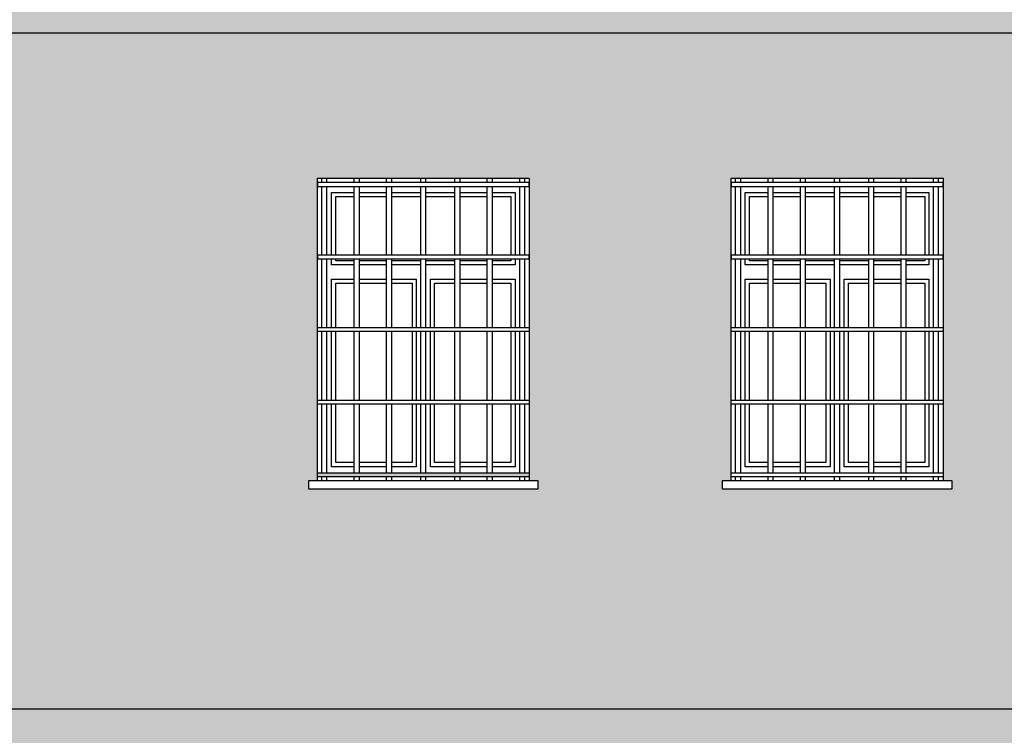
# Model space of a CAD drawing. Header units: millimetres. Extents: x 50026 to 146998, y 1038179 to 1573505.
# Tile 15 of 122: x 51967 to 52455, y 1046235 to 1046590. Entities that reach past the tile are written whole.
import ezdxf

# ---------------------------------------------------------------- set-up
doc = ezdxf.new("R2010")
doc.units = ezdxf.units.MM
doc.header["$LTSCALE"] = 0.025
doc.layers.add('szrafy', color=8, linetype='Continuous')
doc.layers.add('ściany', color=5, linetype='Continuous')

# ---------------------------------------------------------------- blocks, each defined once
blk = doc.blocks.new('4')
at = {"layer": 'ściany'}
h = blk.add_hatch(color=254, dxfattribs=at)
h.dxf.hatch_style = 1
h.paths.add_polyline_path([(53374.84, 1046613.25), (50772.62, 1046613.25), (50772.62, 1046583.25), (53374.84, 1046583.25)])
h.paths.add_polyline_path([(53374.84, 1046248.25), (50772.62, 1046248.25), (50772.62, 1046218.25), (50955.23, 1046218.25), (50955.23, 1046081.35), (51060.23, 1046081.35), (51060.23, 1046218.25), (51294.23, 1046218.25), (51294.23, 1046081.35), (51399.23, 1046081.35), (51399.23, 1046218.25), (51499.23, 1046218.25), (51499.23, 1046083.48), (51604.23, 1046083.48), (51604.23, 1046218.25), (51719.23, 1046218.25), (51719.23, 1046081.35), (51824.23, 1046081.35), (51824.23, 1046218.25), (52114.23, 1046218.25), (52114.23, 1046081.35), (52219.23, 1046081.35), (52219.23, 1046218.25), (52319.23, 1046218.25), (52319.23, 1046081.35), (52424.23, 1046081.35), (52424.23, 1046218.25), (52524.23, 1046218.25), (52524.23, 1046081.35), (52629.23, 1046081.35), (52629.23, 1046218.25), (52729.23, 1046218.25), (52729.23, 1046081.35), (52834.23, 1046081.35), (52834.23, 1046218.25), (53088.23, 1046218.25), (53088.23, 1046081.35), (53193.23, 1046081.35), (53193.23, 1046218.25), (53243.23, 1046218.25), (53243.23, 1046081.35), (53348.23, 1046081.35), (53348.23, 1046218.25), (53374.84, 1046218.25)])
h.paths.add_polyline_path([(53400.23, 1046248.25), (53384.84, 1046248.25), (53384.84, 1046218.25), (53400.23, 1046218.25)])
h.paths.add_polyline_path([(53400.23, 1046613.25), (53384.84, 1046613.25), (53384.84, 1046583.25), (53400.23, 1046583.25)])
h.paths.add_polyline_path([(50762.62, 1046613.25), (50747.23, 1046613.25), (50747.23, 1046583.25), (50762.62, 1046583.25)])
h.paths.add_polyline_path([(50762.62, 1046248.25), (50747.23, 1046248.25), (50747.23, 1046218.25), (50762.62, 1046218.25)])
h = blk.add_hatch(color=253, dxfattribs=at)
h.dxf.hatch_style = 1
h.paths.add_polyline_path([(53374.84, 1046583.25), (50772.62, 1046583.25), (50772.62, 1046511.35), (50800.23, 1046511.35), (50905.23, 1046511.35), (50905.23, 1046361.35), (50909.63, 1046361.35), (50909.63, 1046357.45), (50795.83, 1046357.45), (50795.83, 1046361.35), (50800.23, 1046361.35), (50800.23, 1046511.35), (50772.62, 1046511.35), (50772.62, 1046248.25), (53374.84, 1046248.25)])
h.paths.add_polyline_path([(51824.23, 1046361.35), (51828.63, 1046361.35), (51828.63, 1046357.45), (51714.83, 1046357.45), (51714.83, 1046361.35), (51719.23, 1046361.35), (51719.23, 1046511.35), (51824.23, 1046511.35)], flags=16)
h.paths.add_polyline_path([(51824.23, 1046365.41), (51824.23, 1046363.44), (51719.23, 1046363.44), (51719.23, 1046365.41)], flags=0)
h.paths.add_polyline_path([(52114.23, 1046511.35), (52219.23, 1046511.35), (52219.23, 1046361.35), (52223.63, 1046361.35), (52223.63, 1046357.45), (52109.83, 1046357.45), (52109.83, 1046361.35), (52114.23, 1046361.35)], flags=16)
h.paths.add_polyline_path([(52114.23, 1046365.41), (52219.23, 1046365.41), (52219.23, 1046363.44), (52114.23, 1046363.44)], flags=16)
h.paths.add_polyline_path([(51608.63, 1046361.35), (51608.63, 1046357.45), (51494.83, 1046357.45), (51494.83, 1046361.35), (51499.23, 1046361.35), (51499.23, 1046511.35), (51604.23, 1046511.35), (51604.23, 1046361.35)], flags=16)
h.paths.add_polyline_path([(51604.23, 1046365.41), (51604.23, 1046363.44), (51499.23, 1046363.44), (51499.23, 1046365.41)], flags=0)
h.paths.add_polyline_path([(52314.83, 1046361.35), (52319.23, 1046361.35), (52319.23, 1046511.35), (52424.23, 1046511.35), (52424.23, 1046361.35), (52428.63, 1046361.35), (52428.63, 1046357.45), (52314.83, 1046357.45)], flags=16)
h.paths.add_polyline_path([(52319.23, 1046365.41), (52424.23, 1046365.41), (52424.23, 1046363.44), (52319.23, 1046363.44)], flags=0)
h.paths.add_polyline_path([(51403.63, 1046361.35), (51403.63, 1046357.45), (51289.83, 1046357.45), (51289.83, 1046361.35), (51294.23, 1046361.35), (51294.23, 1046511.35), (51399.23, 1046511.35), (51399.23, 1046361.35)], flags=16)
h.paths.add_polyline_path([(51399.23, 1046365.41), (51399.23, 1046363.44), (51294.23, 1046363.44), (51294.23, 1046365.41)], flags=0)
h.paths.add_polyline_path([(52519.83, 1046361.35), (52524.23, 1046361.35), (52524.23, 1046511.35), (52629.23, 1046511.35), (52629.23, 1046361.35), (52633.63, 1046361.35), (52633.63, 1046357.45), (52519.83, 1046357.45)], flags=16)
h.paths.add_polyline_path([(52524.23, 1046365.41), (52629.23, 1046365.41), (52629.23, 1046363.44), (52524.23, 1046363.44)], flags=0)
h.paths.add_polyline_path([(52724.83, 1046361.35), (52729.23, 1046361.35), (52729.23, 1046511.35), (52834.23, 1046511.35), (52834.23, 1046361.35), (52838.63, 1046361.35), (52838.63, 1046357.45), (52724.83, 1046357.45)], flags=16)
h.paths.add_polyline_path([(52729.23, 1046365.41), (52834.23, 1046365.41), (52834.23, 1046363.44), (52729.23, 1046363.44)], flags=16)
h.paths.add_polyline_path([(51064.63, 1046361.35), (51064.63, 1046357.45), (50950.83, 1046357.45), (50950.83, 1046361.35), (50955.23, 1046361.35), (50955.23, 1046511.35), (51060.23, 1046511.35), (51060.23, 1046361.35)], flags=16)
h.paths.add_polyline_path([(51060.23, 1046365.41), (51060.23, 1046363.44), (50955.23, 1046363.44), (50955.23, 1046365.41)], flags=0)
h.paths.add_polyline_path([(53083.83, 1046361.35), (53088.23, 1046361.35), (53088.23, 1046511.35), (53193.23, 1046511.35), (53193.23, 1046361.35), (53197.63, 1046361.35), (53197.63, 1046357.45), (53083.83, 1046357.45)], flags=16)
h.paths.add_polyline_path([(53088.23, 1046365.41), (53193.23, 1046365.41), (53193.23, 1046363.44), (53088.23, 1046363.44)], flags=16)
h.paths.add_polyline_path([(53238.83, 1046361.35), (53243.23, 1046361.35), (53243.23, 1046511.35), (53348.23, 1046511.35), (53348.23, 1046361.35), (53352.63, 1046361.35), (53352.63, 1046357.45), (53238.83, 1046357.45)], flags=16)
h.paths.add_polyline_path([(53243.23, 1046365.41), (53348.23, 1046365.41), (53348.23, 1046363.44), (53243.23, 1046363.44)], flags=0)

msp = doc.modelspace()

# ---------------------------------------------------------------- linework, layer by layer
at = {"layer": 'ściany', "color": 7}
for p, q in [((53374.83782, 1046583.24601), (50772.61819, 1046583.24601)), ((52116.44274, 1046509.25633), (52116.44274, 1046511.34794)), ((52118.97594, 1046509.25633), (52118.97594, 1046511.34794)), ((52132.50011, 1046509.25633), (52132.50011, 1046511.34794)), ((52135.03332, 1046509.25633), (52135.03332, 1046511.34794)), ((52148.55749, 1046509.25633), (52148.55749, 1046511.34794)), ((52151.09069, 1046509.25633), (52151.09069, 1046511.34794)), ((52165.45242, 1046509.25633), (52165.45242, 1046511.34794)), ((52167.98562, 1046509.25633), (52167.98562, 1046511.34794)), ((52182.36531, 1046509.25633), (52182.36531, 1046511.34794)), ((52184.89851, 1046509.25633), (52184.89851, 1046511.34794)), ((52198.42269, 1046509.25633), (52198.42269, 1046511.34794)), ((52200.95589, 1046509.25633), (52200.95589, 1046511.34794)), ((52214.48006, 1046509.25633), (52214.48006, 1046511.34794)), ((52217.01327, 1046509.25633), (52217.01327, 1046511.34794)), ((52321.44274, 1046509.25633), (52321.44274, 1046511.34794)), ((52323.97594, 1046509.25633), (52323.97594, 1046511.34794)), ((52337.50011, 1046509.25633), (52337.50011, 1046511.34794)), ((52340.03332, 1046509.25633), (52340.03332, 1046511.34794)), ((52353.55749, 1046509.25633), (52353.55749, 1046511.34794)), ((52356.09069, 1046509.25633), (52356.09069, 1046511.34794)), ((52370.45242, 1046509.25633), (52370.45242, 1046511.34794)), ((52372.98562, 1046509.25633), (52372.98562, 1046511.34794)), ((52387.36531, 1046509.25633), (52387.36531, 1046511.34794)), ((52389.89851, 1046509.25633), (52389.89851, 1046511.34794)), ((52403.42269, 1046509.25633), (52403.42269, 1046511.34794)), ((52405.95589, 1046509.25633), (52405.95589, 1046511.34794)), ((52419.48006, 1046509.25633), (52419.48006, 1046511.34794)), ((52422.01327, 1046509.25633), (52422.01327, 1046511.34794)), ((52116.44274, 1046473.2939), (52116.44274, 1046507.28925)), ((52118.97594, 1046473.2939), (52118.97594, 1046507.28925)), ((52132.50011, 1046473.2939), (52132.50011, 1046507.28925)), ((52135.03332, 1046473.2939), (52135.03332, 1046507.28925)), ((52148.55749, 1046473.2939), (52148.55749, 1046507.28925)), ((52151.09069, 1046473.2939), (52151.09069, 1046507.28925)), ((52165.45242, 1046473.2939), (52165.45242, 1046507.28925)), ((52167.98562, 1046473.2939), (52167.98562, 1046507.28925)), ((52182.36531, 1046473.2939), (52182.36531, 1046507.28925)), ((52184.89851, 1046473.2939), (52184.89851, 1046507.28925)), ((52198.42269, 1046473.2939), (52198.42269, 1046507.28925)), ((52200.95589, 1046473.2939), (52200.95589, 1046507.28925)), ((52214.48006, 1046473.2939), (52214.48006, 1046507.28925)), ((52217.01327, 1046473.2939), (52217.01327, 1046507.28925)), ((52321.44274, 1046473.2939), (52321.44274, 1046507.28925)), ((52323.97594, 1046473.2939), (52323.97594, 1046507.28925)), ((52337.50011, 1046473.2939), (52337.50011, 1046507.28925)), ((52340.03332, 1046473.2939), (52340.03332, 1046507.28925)), ((52353.55749, 1046473.2939), (52353.55749, 1046507.28925)), ((52356.09069, 1046473.2939), (52356.09069, 1046507.28925)), ((52370.45242, 1046473.2939), (52370.45242, 1046507.28925)), ((52372.98562, 1046473.2939), (52372.98562, 1046507.28925)), ((52387.36531, 1046473.2939), (52387.36531, 1046507.28925)), ((52389.89851, 1046473.2939), (52389.89851, 1046507.28925)), ((52403.42269, 1046473.2939), (52403.42269, 1046507.28925)), ((52405.95589, 1046473.2939), (52405.95589, 1046507.28925)), ((52419.48006, 1046473.2939), (52419.48006, 1046507.28925)), ((52422.01327, 1046473.2939), (52422.01327, 1046507.28925)), ((52116.44274, 1046437.33148), (52116.44274, 1046471.32682)), ((52118.97594, 1046437.33148), (52118.97594, 1046471.32682)), ((52132.50011, 1046437.33148), (52132.50011, 1046471.32682)), ((52135.03332, 1046437.33148), (52135.03332, 1046471.32682)), ((52148.55749, 1046437.33148), (52148.55749, 1046471.32682)), ((52151.09069, 1046437.33148), (52151.09069, 1046471.32682)), ((52165.45242, 1046437.33148), (52165.45242, 1046471.32682)), ((52167.98562, 1046437.33148), (52167.98562, 1046471.32682)), ((52182.36531, 1046437.33148), (52182.36531, 1046471.32682)), ((52184.89851, 1046437.33148), (52184.89851, 1046471.32682)), ((52198.42269, 1046437.33148), (52198.42269, 1046471.32682)), ((52200.95589, 1046437.33148), (52200.95589, 1046471.32682)), ((52214.48006, 1046437.33148), (52214.48006, 1046471.32682)), ((52217.01327, 1046437.33148), (52217.01327, 1046471.32682)), ((52321.44274, 1046437.33148), (52321.44274, 1046471.32682)), ((52323.97594, 1046437.33148), (52323.97594, 1046471.32682)), ((52337.50011, 1046437.33148), (52337.50011, 1046471.32682)), ((52340.03332, 1046437.33148), (52340.03332, 1046471.32682)), ((52353.55749, 1046437.33148), (52353.55749, 1046471.32682)), ((52356.09069, 1046437.33148), (52356.09069, 1046471.32682)), ((52370.45242, 1046437.33148), (52370.45242, 1046471.32682)), ((52372.98562, 1046437.33148), (52372.98562, 1046471.32682)), ((52387.36531, 1046437.33148), (52387.36531, 1046471.32682)), ((52389.89851, 1046437.33148), (52389.89851, 1046471.32682)), ((52403.42269, 1046437.33148), (52403.42269, 1046471.32682)), ((52405.95589, 1046437.33148), (52405.95589, 1046471.32682)), ((52419.48006, 1046437.33148), (52419.48006, 1046471.32682)), ((52422.01327, 1046437.33148), (52422.01327, 1046471.32682)), ((52116.44274, 1046401.36906), (52116.44274, 1046435.3644)), ((52118.97594, 1046401.36906), (52118.97594, 1046435.3644)), ((52132.50011, 1046401.36906), (52132.50011, 1046435.3644)), ((52135.03332, 1046401.36906), (52135.03332, 1046435.3644)), ((52148.55749, 1046401.36906), (52148.55749, 1046435.3644)), ((52151.09069, 1046401.36906), (52151.09069, 1046435.3644)), ((52165.45242, 1046401.36906), (52165.45242, 1046435.3644)), ((52167.98562, 1046401.36906), (52167.98562, 1046435.3644)), ((52182.36531, 1046401.36906), (52182.36531, 1046435.3644)), ((52184.89851, 1046401.36906), (52184.89851, 1046435.3644)), ((52198.42269, 1046401.36906), (52198.42269, 1046435.3644)), ((52200.95589, 1046401.36906), (52200.95589, 1046435.3644)), ((52214.48006, 1046401.36906), (52214.48006, 1046435.3644)), ((52217.01327, 1046401.36906), (52217.01327, 1046435.3644)), ((52321.44274, 1046401.36906), (52321.44274, 1046435.3644)), ((52323.97594, 1046401.36906), (52323.97594, 1046435.3644)), ((52337.50011, 1046401.36906), (52337.50011, 1046435.3644)), ((52340.03332, 1046401.36906), (52340.03332, 1046435.3644)), ((52353.55749, 1046401.36906), (52353.55749, 1046435.3644)), ((52356.09069, 1046401.36906), (52356.09069, 1046435.3644)), ((52370.45242, 1046401.36906), (52370.45242, 1046435.3644)), ((52372.98562, 1046401.36906), (52372.98562, 1046435.3644)), ((52387.36531, 1046401.36906), (52387.36531, 1046435.3644)), ((52389.89851, 1046401.36906), (52389.89851, 1046435.3644)), ((52403.42269, 1046401.36906), (52403.42269, 1046435.3644)), ((52405.95589, 1046401.36906), (52405.95589, 1046435.3644)), ((52419.48006, 1046401.36906), (52419.48006, 1046435.3644)), ((52422.01327, 1046401.36906), (52422.01327, 1046435.3644)), ((52116.44274, 1046365.40663), (52116.44274, 1046399.40198)), ((52118.97594, 1046365.40663), (52118.97594, 1046399.40198)), ((52132.50011, 1046365.40663), (52132.50011, 1046399.40198)), ((52135.03332, 1046365.40663), (52135.03332, 1046399.40198)), ((52148.55749, 1046365.40663), (52148.55749, 1046399.40198)), ((52151.09069, 1046365.40663), (52151.09069, 1046399.40198)), ((52165.45242, 1046365.40663), (52165.45242, 1046399.40198)), ((52167.98562, 1046365.40663), (52167.98562, 1046399.40198)), ((52182.36531, 1046365.40663), (52182.36531, 1046399.40198)), ((52184.89851, 1046365.40663), (52184.89851, 1046399.40198)), ((52198.42269, 1046365.40663), (52198.42269, 1046399.40198)), ((52200.95589, 1046365.40663), (52200.95589, 1046399.40198)), ((52214.48006, 1046365.40663), (52214.48006, 1046399.40198)), ((52217.01327, 1046365.40663), (52217.01327, 1046399.40198)), ((52321.44274, 1046365.40663), (52321.44274, 1046399.40198)), ((52323.97594, 1046365.40663), (52323.97594, 1046399.40198)), ((52337.50011, 1046365.40663), (52337.50011, 1046399.40198)), ((52340.03332, 1046365.40663), (52340.03332, 1046399.40198)), ((52353.55749, 1046365.40663), (52353.55749, 1046399.40198)), ((52356.09069, 1046365.40663), (52356.09069, 1046399.40198)), ((52370.45242, 1046365.40663), (52370.45242, 1046399.40198)), ((52372.98562, 1046365.40663), (52372.98562, 1046399.40198)), ((52387.36531, 1046365.40663), (52387.36531, 1046399.40198)), ((52389.89851, 1046365.40663), (52389.89851, 1046399.40198)), ((52403.42269, 1046365.40663), (52403.42269, 1046399.40198)), ((52405.95589, 1046365.40663), (52405.95589, 1046399.40198)), ((52419.48006, 1046365.40663), (52419.48006, 1046399.40198)), ((52422.01327, 1046365.40663), (52422.01327, 1046399.40198)), ((52116.44274, 1046361.34794), (52116.44274, 1046363.43955)), ((52118.97594, 1046361.34794), (52118.97594, 1046363.43955)), ((52132.50011, 1046361.34794), (52132.50011, 1046363.43955)), ((52135.03332, 1046361.34794), (52135.03332, 1046363.43955)), ((52148.55749, 1046361.34794), (52148.55749, 1046363.43955)), ((52151.09069, 1046361.34794), (52151.09069, 1046363.43955)), ((52165.45242, 1046361.34794), (52165.45242, 1046363.43955)), ((52167.98562, 1046361.34794), (52167.98562, 1046363.43955)), ((52182.36531, 1046361.34794), (52182.36531, 1046363.43955)), ((52184.89851, 1046361.34794), (52184.89851, 1046363.43955)), ((52198.42269, 1046361.34794), (52198.42269, 1046363.43955)), ((52200.95589, 1046361.34794), (52200.95589, 1046363.43955)), ((52214.48006, 1046361.34794), (52214.48006, 1046363.43955)), ((52217.01327, 1046361.34794), (52217.01327, 1046363.43955)), ((52321.44274, 1046361.34794), (52321.44274, 1046363.43955)), ((52323.97594, 1046361.34794), (52323.97594, 1046363.43955)), ((52337.50011, 1046361.34794), (52337.50011, 1046363.43955)), ((52340.03332, 1046361.34794), (52340.03332, 1046363.43955)), ((52353.55749, 1046361.34794), (52353.55749, 1046363.43955)), ((52356.09069, 1046361.34794), (52356.09069, 1046363.43955)), ((52370.45242, 1046361.34794), (52370.45242, 1046363.43955)), ((52372.98562, 1046361.34794), (52372.98562, 1046363.43955)), ((52387.36531, 1046361.34794), (52387.36531, 1046363.43955)), ((52389.89851, 1046361.34794), (52389.89851, 1046363.43955)), ((52403.42269, 1046361.34794), (52403.42269, 1046363.43955)), ((52405.95589, 1046361.34794), (52405.95589, 1046363.43955)), ((52419.48006, 1046361.34794), (52419.48006, 1046363.43955)), ((52422.01327, 1046361.34794), (52422.01327, 1046363.43955)), ((53374.83782, 1046248.24601), (50772.61819, 1046248.24601))]:
    msp.add_line(p, q, dxfattribs=at)
at = {"layer": 'ściany', "color": 2}
for points in [[(52114.228, 1046511.34794), (52219.228, 1046511.34794), (52219.228, 1046361.34794), (52114.228, 1046361.34794)], [(52319.228, 1046511.34794), (52424.228, 1046511.34794), (52424.228, 1046361.34794), (52319.228, 1046361.34794)]]:
    msp.add_lwpolyline(points, close=True, dxfattribs=at)
at = {"layer": 'ściany', "color": 7}
for points in [[(52219.228, 1046509.25633), (52114.228, 1046509.25633), (52114.228, 1046507.28925), (52219.228, 1046507.28925)], [(52424.228, 1046509.25633), (52319.228, 1046509.25633), (52319.228, 1046507.28925), (52424.228, 1046507.28925)], [(52219.228, 1046473.2939), (52114.228, 1046473.2939), (52114.228, 1046471.32682), (52219.228, 1046471.32682)], [(52424.228, 1046473.2939), (52319.228, 1046473.2939), (52319.228, 1046471.32682), (52424.228, 1046471.32682)], [(52219.228, 1046435.3644), (52114.228, 1046435.3644), (52114.228, 1046437.33148), (52219.228, 1046437.33148)], [(52424.228, 1046435.3644), (52319.228, 1046435.3644), (52319.228, 1046437.33148), (52424.228, 1046437.33148)], [(52219.228, 1046399.40198), (52114.228, 1046399.40198), (52114.228, 1046401.36906), (52219.228, 1046401.36906)], [(52424.228, 1046399.40198), (52319.228, 1046399.40198), (52319.228, 1046401.36906), (52424.228, 1046401.36906)], [(52219.228, 1046363.43955), (52114.228, 1046363.43955), (52114.228, 1046365.40663), (52219.228, 1046365.40663)], [(52424.228, 1046363.43955), (52319.228, 1046363.43955), (52319.228, 1046365.40663), (52424.228, 1046365.40663)], [(52223.63083, 1046361.34794), (52109.82518, 1046361.34794), (52109.82518, 1046357.45267), (52223.63083, 1046357.45267)], [(52428.63083, 1046361.34794), (52314.82518, 1046361.34794), (52314.82518, 1046357.45267), (52428.63083, 1046357.45267)]]:
    msp.add_lwpolyline(points, close=True, dxfattribs=at)
for points in [[(52121.228, 1046473.2939), (52121.228, 1046504.34794), (52132.50011, 1046504.34794)], [(52121.228, 1046473.2939), (52121.228, 1046504.34794), (52132.50011, 1046504.34794)], [(52135.03332, 1046504.34794), (52148.55749, 1046504.34794)], [(52135.03332, 1046504.34794), (52148.55749, 1046504.34794)], [(52151.09069, 1046504.34794), (52165.45242, 1046504.34794)], [(52151.09069, 1046504.34794), (52165.45242, 1046504.34794)], [(52167.98562, 1046504.34794), (52182.36531, 1046504.34794)], [(52167.98562, 1046504.34794), (52182.36531, 1046504.34794)], [(52184.89851, 1046504.34794), (52198.42269, 1046504.34794)], [(52184.89851, 1046504.34794), (52198.42269, 1046504.34794)], [(52200.95589, 1046504.34794), (52212.228, 1046504.34794), (52212.228, 1046473.2939)], [(52200.95589, 1046504.34794), (52212.228, 1046504.34794), (52212.228, 1046473.2939)], [(52326.228, 1046473.2939), (52326.228, 1046504.34794), (52337.50011, 1046504.34794)], [(52326.228, 1046473.2939), (52326.228, 1046504.34794), (52337.50011, 1046504.34794)], [(52340.03332, 1046504.34794), (52353.55749, 1046504.34794)], [(52340.03332, 1046504.34794), (52353.55749, 1046504.34794)], [(52356.09069, 1046504.34794), (52370.45242, 1046504.34794)], [(52356.09069, 1046504.34794), (52370.45242, 1046504.34794)], [(52372.98562, 1046504.34794), (52387.36531, 1046504.34794)], [(52372.98562, 1046504.34794), (52387.36531, 1046504.34794)], [(52389.89851, 1046504.34794), (52403.42269, 1046504.34794)], [(52389.89851, 1046504.34794), (52403.42269, 1046504.34794)], [(52405.95589, 1046504.34794), (52417.228, 1046504.34794), (52417.228, 1046473.2939)], [(52405.95589, 1046504.34794), (52417.228, 1046504.34794), (52417.228, 1046473.2939)], [(52121.228, 1046468.35875), (52121.228, 1046471.32682)], [(52132.50011, 1046468.35875), (52121.228, 1046468.35875), (52121.228, 1046471.32682)], [(52212.228, 1046471.32682), (52212.228, 1046468.35875), (52200.95589, 1046468.35875)], [(52212.228, 1046471.32682), (52212.228, 1046468.35875)], [(52326.228, 1046468.35875), (52326.228, 1046471.32682)], [(52337.50011, 1046468.35875), (52326.228, 1046468.35875), (52326.228, 1046471.32682)], [(52417.228, 1046471.32682), (52417.228, 1046468.35875), (52405.95589, 1046468.35875)], [(52417.228, 1046471.32682), (52417.228, 1046468.35875)], [(52148.55749, 1046468.35875), (52135.03332, 1046468.35875)], [(52165.45242, 1046468.35875), (52151.09069, 1046468.35875)], [(52182.36531, 1046468.35875), (52167.98562, 1046468.35875)], [(52198.42269, 1046468.35875), (52184.89851, 1046468.35875)], [(52353.55749, 1046468.35875), (52340.03332, 1046468.35875)], [(52370.45242, 1046468.35875), (52356.09069, 1046468.35875)], [(52387.36531, 1046468.35875), (52372.98562, 1046468.35875)], [(52403.42269, 1046468.35875), (52389.89851, 1046468.35875)], [(52121.228, 1046437.33148), (52121.228, 1046461.35875)], [(52121.228, 1046437.33148), (52121.228, 1046461.35875), (52132.50011, 1046461.35875)], [(52135.03332, 1046461.35875), (52148.55749, 1046461.35875)], [(52151.09069, 1046461.35875), (52163.228, 1046461.35875), (52163.228, 1046437.33148)], [(52170.228, 1046437.33148), (52170.228, 1046461.35875), (52182.36531, 1046461.35875)], [(52184.89851, 1046461.35875), (52198.42269, 1046461.35875)], [(52200.95589, 1046461.35875), (52212.228, 1046461.35875), (52212.228, 1046437.33148)], [(52212.228, 1046461.35875), (52212.228, 1046437.33148)], [(52326.228, 1046437.33148), (52326.228, 1046461.35875)], [(52326.228, 1046437.33148), (52326.228, 1046461.35875), (52337.50011, 1046461.35875)], [(52340.03332, 1046461.35875), (52353.55749, 1046461.35875)], [(52356.09069, 1046461.35875), (52368.228, 1046461.35875), (52368.228, 1046437.33148)], [(52375.228, 1046437.33148), (52375.228, 1046461.35875), (52387.36531, 1046461.35875)], [(52389.89851, 1046461.35875), (52403.42269, 1046461.35875)], [(52405.95589, 1046461.35875), (52417.228, 1046461.35875), (52417.228, 1046437.33148)], [(52417.228, 1046461.35875), (52417.228, 1046437.33148)], [(52121.228, 1046401.36906), (52121.228, 1046435.3644)], [(52121.228, 1046401.36906), (52121.228, 1046435.3644)], [(52163.228, 1046435.3644), (52163.228, 1046401.36906)], [(52170.228, 1046401.36906), (52170.228, 1046435.3644)], [(52212.228, 1046435.3644), (52212.228, 1046401.36906)], [(52212.228, 1046435.3644), (52212.228, 1046401.36906)], [(52326.228, 1046401.36906), (52326.228, 1046435.3644)], [(52326.228, 1046401.36906), (52326.228, 1046435.3644)], [(52368.228, 1046435.3644), (52368.228, 1046401.36906)], [(52375.228, 1046401.36906), (52375.228, 1046435.3644)], [(52417.228, 1046435.3644), (52417.228, 1046401.36906)], [(52417.228, 1046435.3644), (52417.228, 1046401.36906)], [(52132.50011, 1046368.34794), (52121.228, 1046368.34794), (52121.228, 1046399.40198)], [(52132.50011, 1046368.34794), (52121.228, 1046368.34794), (52121.228, 1046399.40198)], [(52163.228, 1046399.40198), (52163.228, 1046368.34794), (52151.09069, 1046368.34794)], [(52182.36531, 1046368.34794), (52170.228, 1046368.34794), (52170.228, 1046399.40198)], [(52212.228, 1046399.40198), (52212.228, 1046368.34794), (52200.95589, 1046368.34794)], [(52212.228, 1046399.40198), (52212.228, 1046368.34794), (52200.95589, 1046368.34794)], [(52337.50011, 1046368.34794), (52326.228, 1046368.34794), (52326.228, 1046399.40198)], [(52337.50011, 1046368.34794), (52326.228, 1046368.34794), (52326.228, 1046399.40198)], [(52368.228, 1046399.40198), (52368.228, 1046368.34794), (52356.09069, 1046368.34794)], [(52387.36531, 1046368.34794), (52375.228, 1046368.34794), (52375.228, 1046399.40198)], [(52417.228, 1046399.40198), (52417.228, 1046368.34794), (52405.95589, 1046368.34794)], [(52417.228, 1046399.40198), (52417.228, 1046368.34794), (52405.95589, 1046368.34794)], [(52148.55749, 1046368.34794), (52135.03332, 1046368.34794)], [(52148.55749, 1046368.34794), (52135.03332, 1046368.34794)], [(52163.228, 1046368.34794), (52151.09069, 1046368.34794)], [(52182.36531, 1046368.34794), (52170.228, 1046368.34794)], [(52198.42269, 1046368.34794), (52184.89851, 1046368.34794)], [(52198.42269, 1046368.34794), (52184.89851, 1046368.34794)], [(52353.55749, 1046368.34794), (52340.03332, 1046368.34794)], [(52353.55749, 1046368.34794), (52340.03332, 1046368.34794)], [(52368.228, 1046368.34794), (52356.09069, 1046368.34794)], [(52387.36531, 1046368.34794), (52375.228, 1046368.34794)], [(52403.42269, 1046368.34794), (52389.89851, 1046368.34794)], [(52403.42269, 1046368.34794), (52389.89851, 1046368.34794)]]:
    msp.add_lwpolyline(points, dxfattribs=at)
at = {"layer": 'ściany', "color": 1}
for points in [[(52123.31962, 1046473.2939), (52123.31962, 1046502.25632), (52132.50011, 1046502.25632)], [(52135.03332, 1046502.25632), (52148.55749, 1046502.25632)], [(52151.09069, 1046502.25632), (52165.45242, 1046502.25632)], [(52167.98562, 1046502.25632), (52182.36531, 1046502.25632)], [(52184.89851, 1046502.25632), (52198.42269, 1046502.25632)], [(52200.95589, 1046502.25632), (52210.13638, 1046502.25632), (52210.13638, 1046473.2939)], [(52328.31962, 1046473.2939), (52328.31962, 1046502.25632), (52337.50011, 1046502.25632)], [(52340.03332, 1046502.25632), (52353.55749, 1046502.25632)], [(52356.09069, 1046502.25632), (52370.45242, 1046502.25632)], [(52372.98562, 1046502.25632), (52387.36531, 1046502.25632)], [(52389.89851, 1046502.25632), (52403.42269, 1046502.25632)], [(52405.95589, 1046502.25632), (52415.13638, 1046502.25632), (52415.13638, 1046473.2939)], [(52132.50011, 1046470.45037), (52123.31962, 1046470.45037), (52123.31962, 1046471.32682)], [(52148.55749, 1046470.45037), (52135.03332, 1046470.45037)], [(52165.45242, 1046470.45037), (52151.09069, 1046470.45037)], [(52182.36531, 1046470.45037), (52167.98562, 1046470.45037)], [(52198.42269, 1046470.45037), (52184.89851, 1046470.45037)], [(52210.13638, 1046471.32682), (52210.13638, 1046470.45037), (52200.95589, 1046470.45037)], [(52337.50011, 1046470.45037), (52328.31962, 1046470.45037), (52328.31962, 1046471.32682)], [(52353.55749, 1046470.45037), (52340.03332, 1046470.45037)], [(52370.45242, 1046470.45037), (52356.09069, 1046470.45037)], [(52387.36531, 1046470.45037), (52372.98562, 1046470.45037)], [(52403.42269, 1046470.45037), (52389.89851, 1046470.45037)], [(52415.13638, 1046471.32682), (52415.13638, 1046470.45037), (52405.95589, 1046470.45037)], [(52123.31962, 1046437.33148), (52123.31962, 1046459.26713), (52132.50011, 1046459.26713)], [(52135.03332, 1046459.26713), (52148.55749, 1046459.26713)], [(52151.09069, 1046459.26713), (52161.13638, 1046459.26713), (52161.13638, 1046437.33148)], [(52172.31962, 1046437.33148), (52172.31962, 1046459.26713), (52182.36531, 1046459.26713)], [(52184.89851, 1046459.26713), (52198.42269, 1046459.26713)], [(52200.95589, 1046459.26713), (52210.13638, 1046459.26713), (52210.13638, 1046437.33148)], [(52328.31962, 1046437.33148), (52328.31962, 1046459.26713), (52337.50011, 1046459.26713)], [(52340.03332, 1046459.26713), (52353.55749, 1046459.26713)], [(52356.09069, 1046459.26713), (52366.13638, 1046459.26713), (52366.13638, 1046437.33148)], [(52377.31962, 1046437.33148), (52377.31962, 1046459.26713), (52387.36531, 1046459.26713)], [(52389.89851, 1046459.26713), (52403.42269, 1046459.26713)], [(52405.95589, 1046459.26713), (52415.13638, 1046459.26713), (52415.13638, 1046437.33148)], [(52123.31962, 1046401.36906), (52123.31962, 1046435.3644)], [(52161.13638, 1046435.3644), (52161.13638, 1046401.36906)], [(52172.31962, 1046401.36906), (52172.31962, 1046435.3644)], [(52210.13638, 1046435.3644), (52210.13638, 1046401.36906)], [(52328.31962, 1046401.36906), (52328.31962, 1046435.3644)], [(52366.13638, 1046435.3644), (52366.13638, 1046401.36906)], [(52377.31962, 1046401.36906), (52377.31962, 1046435.3644)], [(52415.13638, 1046435.3644), (52415.13638, 1046401.36906)], [(52132.50011, 1046370.43956), (52123.31962, 1046370.43956), (52123.31962, 1046399.40198)], [(52161.13638, 1046399.40198), (52161.13638, 1046370.43956), (52151.09069, 1046370.43956)], [(52182.36531, 1046370.43956), (52172.31962, 1046370.43956), (52172.31962, 1046399.40198)], [(52210.13638, 1046399.40198), (52210.13638, 1046370.43956), (52200.95589, 1046370.43956)], [(52337.50011, 1046370.43956), (52328.31962, 1046370.43956), (52328.31962, 1046399.40198)], [(52366.13638, 1046399.40198), (52366.13638, 1046370.43956), (52356.09069, 1046370.43956)], [(52387.36531, 1046370.43956), (52377.31962, 1046370.43956), (52377.31962, 1046399.40198)], [(52415.13638, 1046399.40198), (52415.13638, 1046370.43956), (52405.95589, 1046370.43956)], [(52148.55749, 1046370.43956), (52135.03332, 1046370.43956)], [(52198.42269, 1046370.43956), (52184.89851, 1046370.43956)], [(52353.55749, 1046370.43956), (52340.03332, 1046370.43956)], [(52403.42269, 1046370.43956), (52389.89851, 1046370.43956)]]:
    msp.add_lwpolyline(points, dxfattribs=at)

# ---------------------------------------------------------------- block references
at = {"layer": 'szrafy', "color": 24}
msp.add_blockref('4', (0, 0), dxfattribs=at)

doc.saveas('drawing.dxf')
